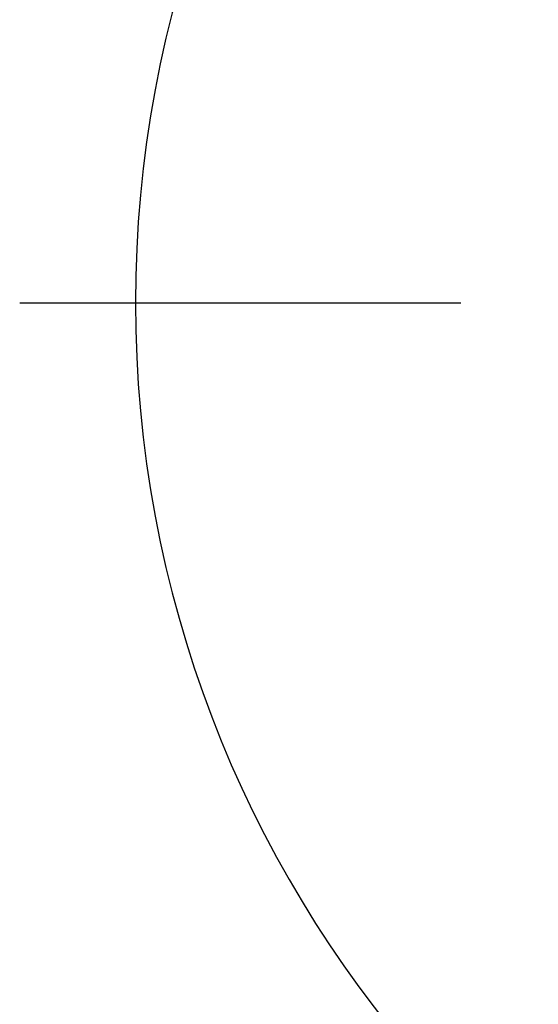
# Model space of a CAD drawing. Header units: millimetres. Extents: x 13799 to 19847, y -398 to 3879.
# Tile 35 of 54: x 17227 to 17722, y 1302 to 2241. Entities that reach past the tile are written whole.
import ezdxf

# ---------------------------------------------------------------- set-up
doc = ezdxf.new("R2010")
doc.units = ezdxf.units.MM
doc.linetypes.add('CENTER', pattern=[0.6, 0.375, -0.075, 0.075, -0.075])
doc.layers.add('dim', color=84, linetype='Continuous', lineweight=9)
doc.styles.add('TXT08', font='txt.shx', dxfattribs={"width": 0.8, "bigfont": 'chineset.shx'})
doc.dimstyles.new('YanXiu', dxfattribs={"dimtxt": 2.5, "dimasz": 2.2, "dimexe": 0.66, "dimexo": 0.66, "dimgap": 0.66, "dimtad": 0, "dimdsep": 46, "dimtxsty": 'TXT08', "dimcen": 0, "dimclrd": 3, "dimclre": 3, "dimclrt": 90, "dimazin": 2, "dimtfac": 1, "dimtofl": 0, "dimtmove": 0, "dimatfit": 3, "dimfxl": 1, "dimtfill": 1, "dimlwd": 5, "dimlwe": 5, "dimarcsym": 0})

# ---------------------------------------------------------------- blocks, each defined once
blk = doc.blocks.new('*D10')
at = {"layer": 'Defpoints', "color": 0, "transparency": 16777216}
for p in [(19352.27, 2596.66), (17532.56, 1344.33)]:
    blk.add_point(p, dxfattribs=at)
at = {"layer": 'dim', "color": 3, "lineweight": 5, "transparency": 16777216}
blk.add_line((19418.17, 2642.02), (19385.22, 2619.34), dxfattribs=at)
at = {"layer": 'dim', "color": 3, "transparency": 16777216}
blk.add_solid([(19381.44, 2624.83), (19389, 2613.85), (19352.27, 2596.66)], dxfattribs=at)
at = {"layer": 'dim', "color": 90, "transparency": 16777216, "insert": (19500.55, 2698.71), "char_height": 50, "attachment_point": 5, "rotation": 34.53589, "style": 'TXT08', "bg_fill": 3, "box_fill_scale": 1.1, "bg_fill_color": 256, "bg_fill_true_color": 13158600, "bg_fill_transparency": 0}
blk.add_mtext('∅2209', dxfattribs=at)

msp = doc.modelspace()

# ---------------------------------------------------------------- linework, layer by layer
at = {"color": 1, "linetype": 'CENTER', "ltscale": 1122.172}
msp.add_line((17227.467, 1970.499), (19657.367, 1970.499), dxfattribs=at)
msp.add_arc((18442.417, 1970.499), 1104.5, 15, 345)

# ---------------------------------------------------------------- next in the draw order: dimensions: what is measured, and where the dimension line sits
at = {"layer": 'dim'}
dim = msp.add_diameter_dim_2p(p1=(17532.562, 1344.333), p2=(19352.272, 2596.665), dimstyle='YanXiu', override={"dimtxt": 50, "dimasz": 40, "dimexe": 9.995, "dimexo": 9.995, "dimgap": 9.995}, dxfattribs=at)
dim.commit()
dim.dimension.update_dxf_attribs({"geometry": '*D10', "text_midpoint": (19500.555, 2698.713)})

doc.saveas('drawing.dxf')
